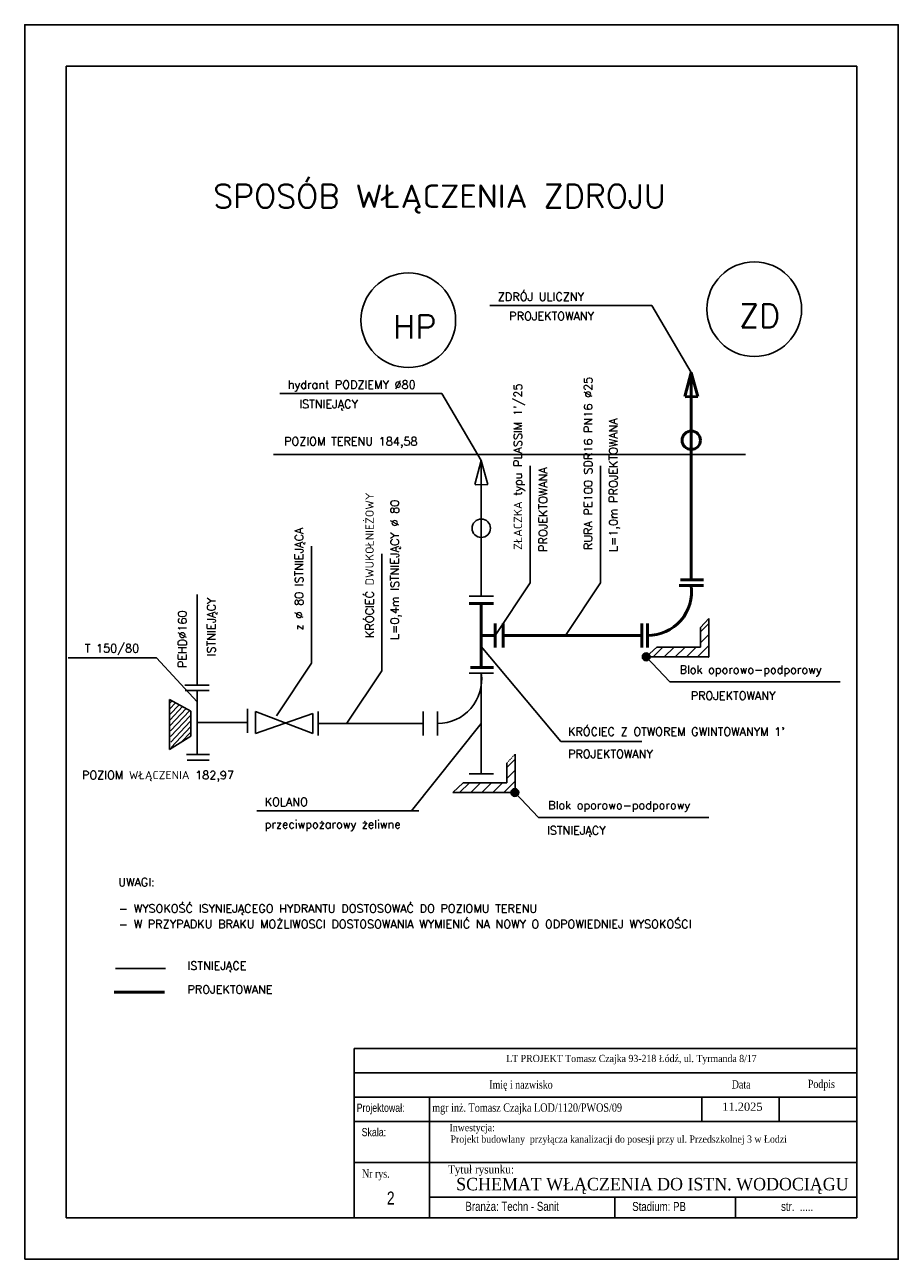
# Model space of a CAD drawing. Extents: x 17487 to 111237, y -64911 to 13699.
# Tile 3 of 3: x 90237 to 111237, y -64911 to -35211. Entities that reach past the tile are written whole.
import ezdxf

# ---------------------------------------------------------------- set-up
doc = ezdxf.new("R2010")
doc.units = 0
doc.header["$MEASUREMENT"] = 0
doc.linetypes.add('DASHDOTX2', pattern=[50.8, 25.4, -12.7, 0, -12.7])
doc.layers.get('0').update_dxf_attribs({"color": 1, "linetype": 'CONTINUOUS'})
for name, color, linetype in [('CIENKIE', 2, 'CONTINUOUS'), ('KRAW_CIENKIE_CIĄGŁE', 2, 'CONTINUOUS'), ('OPIS1', 1, 'CONTINUOUS'), ('OPIS_7', 6, 'CONTINUOUS')]:
    doc.layers.add(name, color=color, linetype=linetype)
doc.layers.add('O_tabelka', color=7, linetype='CONTINUOUS', lineweight=9)
doc.styles.add('OPI2', font='SIMPLEX.SHX')
doc.styles.get("Standard").update_dxf_attribs({"font": '-125'})
doc.styles.add('STYL1', font='times.ttf', dxfattribs={"width": 0.8})
pattern_1 = [(46.8332, (85071.38, -83233.83), (68.378, -64.13667), [])]
pattern_2 = [(45, (71147.135, -63337.865), (-2.2097087, 2.2097087), [])]
pattern_3 = [(45, (74306.7236, -60077.649), (-2.2097087, 2.2097087), [])]

msp = doc.modelspace()

# ---------------------------------------------------------------- hatches: boundary and pattern name
at = {"layer": 'CIENKIE', "linetype": 'DASHDOTX2'}
h = msp.add_hatch(dxfattribs=at)
h.set_pattern_fill('ANSI31', color=8, scale=1500, style=0)
h.set_pattern_definition([(45, (44300.39, -73546.47), (-132.5825, 132.5825), [])])
h.paths.add_polyline_path([(106679, -49499), (106480, -49715), (106480, -50185), (105431, -50185), (105178, -50419), (106679, -50419), (106679, -50203)])
at = {"layer": 'CIENKIE', "linetype": 'Continuous'}
h = msp.add_hatch(dxfattribs=at)
h.set_pattern_fill('ANSI31', color=8, scale=25, style=0)
h.set_pattern_definition(pattern_3)
h.paths.add_polyline_path([(105084, -50419), (105272, -50419, 1)])
h.paths.add_polyline_path([(105178, -50419), (105084, -50419, 0.501212), (105205, -50509)])
h = msp.add_hatch(dxfattribs=at)
h.set_pattern_fill('ANSI31', color=8, scale=25, style=0)
h.set_pattern_definition(pattern_3)
h.paths.add_polyline_path([(105178, -50419), (105205, -50509, 0.332257), (105272, -50419)])
h = msp.add_hatch(dxfattribs=at)
h.set_pattern_fill('ANSI31', color=8, scale=750, angle=90, style=0)
h.set_pattern_definition(pattern_1)
h.paths.add_polyline_path([(93755, -52626), (94227, -52327), (94208, -51712), (93717, -51444)])
h = msp.add_hatch(dxfattribs=at)
h.set_pattern_fill('ANSI31', color=8, scale=750, angle=90, style=0)
h.set_pattern_definition(pattern_1)
h.paths.add_polyline_path([(93755, -52626), (94227, -52327), (94208, -51712), (93717, -51444)])
at = {"layer": 'CIENKIE', "linetype": 'DASHDOTX2'}
h = msp.add_hatch(dxfattribs=at)
h.set_pattern_fill('ANSI31', color=8, scale=1500, style=0)
h.set_pattern_definition([(45, (39647.1, -76806.69), (-132.5825, 132.5825), [])])
h.paths.add_polyline_path([(102025, -52759), (101826, -52976), (101826, -53445), (100778, -53445), (100525, -53680), (102025, -53680), (102025, -53463)])
at = {"layer": 'CIENKIE', "linetype": 'Continuous'}
h = msp.add_hatch(dxfattribs=at)
h.set_pattern_fill('ANSI31', color=8, scale=25, style=0)
h.set_pattern_definition(pattern_2)
h.paths.add_polyline_path([(101925, -53680), (102112, -53680, 1)])
h.paths.add_polyline_path([(102019, -53680), (101925, -53680, 0.501212), (102045, -53769)])
h = msp.add_hatch(dxfattribs=at)
h.set_pattern_fill('ANSI31', color=8, scale=25, style=0)
h.set_pattern_definition(pattern_2)
h.paths.add_polyline_path([(102019, -53680), (102045, -53769, 0.332257), (102112, -53680)])

# ---------------------------------------------------------------- linework, layer by layer
at = {"linetype": 'Continuous'}
for p, q in [((96220, -45554), (107564, -45554)), ((106480, -49715), (106679, -49499)), ((105431, -50185), (105178, -50419))]:
    msp.add_line(p, q, dxfattribs=at)
for points in [[(90237, -64911), (111237, -64911), (111237, -35211), (90237, -35211)], [(91237, -63911), (110237, -63911), (110237, -36211), (91237, -36211)]]:
    msp.add_lwpolyline(points, close=True)
at = {"layer": 'CIENKIE', "color": 2, "linetype": 'Continuous'}
for p, q in [((101421, -41969), (105312, -41969)), ((106260, -43577), (105312, -41969)), ((96373, -44085), (100264, -44085)), ((101212, -45692), (100264, -44085)), ((102388, -48637), (102388, -45826)), ((104077, -48637), (104077, -45826)), ((97129, -50569), (97129, -47759)), ((98823, -50752), (98823, -47942)), ((102388, -48637), (101549, -49902)), ((104077, -48637), (103237, -49902)), ((101212, -48955), (100922, -48955)), ((101212, -48955), (101503, -48955)), ((103128, -52457), (101212, -50168)), ((91281, -50439), (93409, -50439)), ((93409, -50439), (94383, -51504)), ((105749, -51021), (105178, -50419)), ((97129, -50569), (96290, -51834)), ((98823, -50752), (97983, -52017)), ((101212, -50814), (100922, -50814)), ((101212, -50814), (101503, -50814)), ((105749, -51021), (109843, -51021)), ((94379, -51097), (94088, -51097)), ((94383, -51225), (94093, -51225)), ((94383, -51225), (94093, -51225)), ((94383, -51225), (94093, -51225)), ((94379, -51097), (94669, -51097)), ((94383, -51225), (94383, -51516)), ((94383, -51225), (94674, -51225)), ((94383, -51225), (94674, -51225)), ((94383, -51225), (94674, -51225)), ((95590, -51958), (95590, -51668)), ((95590, -51958), (95590, -51668)), ((95590, -51958), (95590, -51668)), ((95590, -51958), (95590, -51668)), ((95590, -51958), (95590, -52249)), ((95590, -51958), (95590, -52249)), ((95590, -51958), (95590, -52249)), ((95590, -51958), (95590, -52249)), ((95789, -51730), (97165, -52263)), ((95789, -52263), (95789, -51730)), ((97165, -51780), (95789, -52263)), ((97165, -52263), (97165, -51780)), ((97290, -52021), (97290, -51730)), ((97290, -52021), (97290, -51730)), ((97290, -52021), (97290, -51730)), ((99815, -52021), (99815, -51730)), ((99815, -52021), (99815, -51730)), ((100162, -52021), (100162, -51730)), ((97290, -52021), (97290, -52312)), ((97290, -52021), (97290, -52312)), ((97290, -52021), (97290, -52312)), ((101212, -52021), (99537, -54123)), ((99815, -52021), (99815, -52312)), ((99815, -52021), (99815, -52312)), ((100162, -52021), (100162, -52312)), ((103128, -52457), (105074, -52457)), ((94416, -52768), (94125, -52768)), ((94416, -52768), (94676, -52768)), ((94383, -52905), (94140, -52905)), ((94383, -52905), (94674, -52905)), ((101212, -53229), (100922, -53229)), ((101212, -53229), (101503, -53229)), ((102589, -54281), (102019, -53680)), ((95816, -54123), (99708, -54123)), ((102589, -54281), (106684, -54281))]:
    msp.add_line(p, q, dxfattribs=at)
at = {"layer": 'CIENKIE', "color": 2, "linetype": 'Continuous', "lineweight": 50}
for p, q in [((106260, -43577), (106104, -44159)), ((106260, -43577), (106260, -46840)), ((106260, -43577), (106416, -44159)), ((106416, -44159), (106115, -44162)), ((106260, -46840), (106260, -48562)), ((106260, -47019), (106260, -48562)), ((106260, -48698), (105969, -48698)), ((106293, -48562), (106002, -48562)), ((106260, -48698), (106551, -48698)), ((106293, -48562), (106553, -48562)), ((101212, -49134), (100922, -49134)), ((101212, -49134), (100922, -49134)), ((101212, -49134), (100922, -49134)), ((101212, -49134), (101212, -50677)), ((101212, -49134), (101212, -50677)), ((101212, -49134), (101212, -49425)), ((101212, -49134), (101503, -49134)), ((101212, -49134), (101503, -49134)), ((101212, -49134), (101503, -49134)), ((101549, -49906), (101549, -49615)), ((101738, -49906), (101738, -49615)), ((101738, -49906), (101738, -49615)), ((101738, -49906), (101738, -49615)), ((105069, -49906), (105069, -49615)), ((105069, -49906), (105069, -49615)), ((105210, -49906), (105210, -49615)), ((101212, -49906), (101549, -49906)), ((101212, -49906), (101549, -49906)), ((101549, -49906), (101549, -50197)), ((101549, -49906), (101549, -50197)), ((101549, -49906), (101549, -50197)), ((101549, -49906), (101549, -50197)), ((101738, -49906), (101738, -50197)), ((101738, -49906), (101738, -50197)), ((101738, -49906), (103862, -49906)), ((101738, -49906), (101738, -50197)), ((103862, -49906), (105069, -49906)), ((105069, -49906), (105069, -50197)), ((105069, -49906), (105069, -50197)), ((105210, -49906), (105210, -50197)), ((101245, -50677), (100954, -50677)), ((101245, -50677), (101505, -50677)), ((92391, -58485), (93597, -58485))]:
    msp.add_line(p, q, dxfattribs=at)
at = {"layer": 'CIENKIE', "color": 8}
for p, q in [((101212, -45692), (101056, -46275)), ((101212, -45692), (101368, -46275)), ((101368, -46275), (101067, -46278)), ((106679, -49499), (106679, -50203)), ((106480, -49715), (106480, -50185)), ((106480, -50185), (105431, -50185)), ((106679, -50419), (105178, -50419)), ((106679, -50203), (106679, -50419)), ((102025, -52759), (102025, -53463)), ((101826, -52976), (101826, -53445)), ((100778, -53445), (100525, -53680)), ((101826, -53445), (100778, -53445)), ((102025, -53680), (100525, -53680)), ((102025, -53463), (102025, -53680))]:
    msp.add_line(p, q, dxfattribs=at)
at = {"layer": 'CIENKIE', "color": 3, "linetype": 'Continuous'}
for p, q in [((101212, -45692), (101212, -48955)), ((101212, -50814), (101212, -53229)), ((94383, -51225), (94383, -52768)), ((94383, -51225), (94383, -52768)), ((94383, -51997), (95590, -51997)), ((94383, -51997), (95590, -51997)), ((97290, -52021), (98607, -52021)), ((98607, -52021), (99815, -52021)), ((92416, -57917), (93623, -57917))]:
    msp.add_line(p, q, dxfattribs=at)
at = {"layer": 'CIENKIE', "color": 2, "linetype": 'Continuous', "lineweight": 30}
msp.add_line((106260, -47310), (106260, -47310), dxfattribs=at)
at = {"layer": 'CIENKIE', "color": 8, "linetype": 'Continuous'}
for p, q in [((94383, -48915), (94383, -51097)), ((93717, -51444), (94227, -51723)), ((93717, -51444), (93717, -52650)), ((93717, -51444), (94227, -51723)), ((93717, -51444), (93717, -52650)), ((94227, -52327), (94227, -51723)), ((94227, -52327), (94227, -51723)), ((93717, -52650), (94227, -52327)), ((93717, -52650), (94227, -52327))]:
    msp.add_line(p, q, dxfattribs=at)
at = {"layer": 'CIENKIE', "color": 8, "linetype": 'DASHDOTX2'}
for p, q in [((106679, -50203), (106679, -50203)), ((101826, -52976), (102025, -52759)), ((102025, -53463), (102025, -53463))]:
    msp.add_line(p, q, dxfattribs=at)
at = {"layer": 'CIENKIE', "color": 2, "linetype": 'Continuous', "lineweight": 50}
msp.add_circle((106260, -45208), 221, dxfattribs=at)
at = {"layer": 'CIENKIE', "color": 8, "linetype": 'Continuous'}
for centre, radius in [((101212, -47324), 221), ((105178, -50419), 93.8), ((102019, -53680), 93.8)]:
    msp.add_circle(centre, radius, dxfattribs=at)
at = {"layer": 'CIENKIE', "color": 2, "linetype": 'Continuous', "lineweight": 50}
msp.add_arc((105210, -48846), 1060, 269.9669, 7.9812, dxfattribs=at)
at = {"layer": 'CIENKIE', "color": 3, "linetype": 'Continuous'}
msp.add_arc((100163, -50961), 1060, 269.9669, 7.9812, dxfattribs=at)
at = {"layer": 'CIENKIE', "color": 8, "linetype": 'Continuous'}
for p in [(106672, -50419), (106672, -50419), (102019, -53680), (102019, -53680)]:
    msp.add_point(p, dxfattribs=at)
at = {"layer": 'KRAW_CIENKIE_CIĄGŁE', "color": 8, "linetype": 'ByBlock'}
for centre in [(107775, -42055), (99458, -42321)]:
    msp.add_circle(centre, 1138, dxfattribs=at)
at = {"layer": 'O_tabelka', "lineweight": 25}
for p, q in [((98153, -63911), (98153, -59841)), ((98153, -59841), (110237, -59841)), ((110237, -63911), (110237, -59841)), ((98153, -60426), (110237, -60426)), ((110237, -61012), (98153, -61012)), ((99967, -61012), (99967, -61597)), ((106518, -61012), (106518, -61597)), ((108377, -61012), (108377, -61597)), ((98153, -61597), (110237, -61597)), ((98153, -61597), (110237, -61597)), ((98153, -61597), (110237, -61597)), ((99967, -63911), (99967, -61597)), ((106518, -61597), (106518, -61597)), ((98153, -62584), (110237, -62584)), ((98153, -62584), (99967, -62584)), ((99967, -62584), (110237, -62584)), ((99967, -63417), (109409, -63417)), ((100609, -63417), (110237, -63417)), ((104422, -63417), (104422, -63911)), ((107321, -63417), (107321, -63911)), ((99967, -63616), (99967, -63911)), ((98153, -63911), (110237, -63911))]:
    msp.add_line(p, q, dxfattribs=at)

# ---------------------------------------------------------------- texts
at = {"layer": 'O_tabelka', "linetype": 'Continuous', "lineweight": 25, "style": 'STYL1'}
for s, height, width, p in [('LT PROJEKT Tomasz Czajka 93-218 Łódź, ul. Tyrmanda 8/17', 173.72, 0.9, (101812, -60166)), ('Imię i nazwisko', 197.47, 0.8, (101405, -60806)), ('Podpis', 197.5, 0.8, (109063, -60790)), ('Data', 197.5, 0.8, (107234, -60802)), ('mgr inż. Tomasz Czajka LOD/1120/PWOS/09', 202, 0.8, (100033, -61362)), ('Inwestycja:', 173.72, 0.9, (100449, -61829)), ('Projekt budowlany  przyłącza kanalizacji do posesji przy ul. Przedszkolnej 3 w Łodzi', 173.72, 0.9, (100473, -62106))]:
    msp.add_text(s, height=height, rotation=0.0001, dxfattribs=dict(at, width=width)).set_placement(p)
at = {"layer": 'O_tabelka', "linetype": 'Continuous', "lineweight": 25, "width": 0.8}
for s, height, p in [('Projektował:', 197.47, (98217, -61364)), ('Skala:', 197.5, (98337, -61950)), ('Branża: Techn - Sanit', 217.22, (100831, -63745)), ('Stadium: PB', 217.22, (104841, -63749)), ('str.  .....', 217.22, (108419, -63747))]:
    msp.add_text(s, height=height, rotation=0.0001, dxfattribs=at).set_placement(p)
at = {"layer": 'O_tabelka', "lineweight": 25, "style": 'STYL1'}
msp.add_text('11.2025', height=197.5, rotation=0.0001, dxfattribs=at).set_placement((107005, -61339))
at = {"layer": 'O_tabelka', "linetype": 'Continuous', "lineweight": 25, "style": 'STYL1'}
for s, height, width, p in [('Tytuł rysunku:', 197.47, 0.9, (100412, -62846)), ('Nr rys.', 197.5, 0.8, (98347, -62948))]:
    msp.add_text(s, height=height, dxfattribs=dict(at, width=width)).set_placement(p)
at = {"layer": 'O_tabelka', "lineweight": 25, "style": 'STYL1', "width": 0.95}
msp.add_text('SCHEMAT WŁĄCZENIA DO ISTN. WODOCIĄGU', height=300, rotation=0.0001, dxfattribs=at).set_placement((100609, -63252))
at = {"layer": 'O_tabelka', "linetype": 'Continuous', "lineweight": 25, "width": 0.8}
msp.add_text('2', height=313, dxfattribs=at).set_placement((98943, -63594))
at = {"layer": 'OPIS1', "style": 'OPI2'}
for s, p in [('ZDRÓJ ULICZNY', (101611, -41854)), ('PROJEKTOWANY', (101885, -42320)), ('hydrant PODZIEMY %%C80', (96564, -43969)), ('ISTNIEJĄCY', (96837, -44435)), ('POZIOM TERENU 184,58', (96473, -45334)), ('T 150/80', (91681, -50311)), ('Blok oporowo-podporowy', (105980, -50824)), ('PROJEKTOWANY', (106246, -51452)), ("KRÓCIEC Z OTWOREM GWINTOWANYM 1'", (103298, -52316)), ('PROJEKTOWANY', (103298, -52853)), ('POZIOM WŁĄCZENIA 182,97', (91614, -53361)), ('KOLANO', (96007, -54007)), ('Blok oporowo-podporowy', (102821, -54084)), ('przeciwpożarowy żeliwne', (96007, -54544)), ('ISTNIEJĄCY', (102792, -54692)), ('UWAGI:', (92486, -55937)), ('- WYSOKOŚĆ ISYNIEJĄCEGO HYDRANTU DOSTOSOWAĆ DO POZIOMU TERENU', (92501, -56572)), ('- W PRZYPADKU BRAKU MOŻLIWOSCI DOSTOSOWANIA WYMIENIĆ NA NOWY O ODPOWIEDNIEJ WYSOKOŚCI', (92501, -56946)), ('ISTNIEJĄCE', (94150, -57945)), ('PROJEKTOWANE ', (94150, -58520))]:
    msp.add_text(s, height=198, dxfattribs=at).set_placement(p)
for s, p in [("ZŁACZKA typu PLASSIM 1'/25", (102191, -47846)), ('RURA PE100 SDR16 PN16 %%C25', (103880, -47846)), ('L=1,0m PROJEKTOWANA', (104485, -47891)), ('PROJEKTOWANA', (102796, -47891)), ('KRÓCIEĆ DWUKOŁNIEŻOWY ', (98626, -49962)), ('L=0,4m ISTNIEJĄCY %%C 80', (99231, -50007)), ('z %%C 80 ISTNIEJĄCA', (96932, -49779)), ('ISTNIEJĄCY', (94823, -50402)), (' PEHD%%C160  ', (94126, -50821))]:
    msp.add_text(s, height=198, rotation=90, dxfattribs=at).set_placement(p)
at = {"layer": 'OPIS_7', "style": 'OPI2'}
for s, p in [('SPOSÓB WŁĄCZENIA ZDROJU', (94764, -39618)), ('ZD', (107413, -42495)), ('HP ', (99097, -42761))]:
    msp.add_text(s, height=562.5, dxfattribs=at).set_placement(p)

doc.saveas('drawing.dxf')
